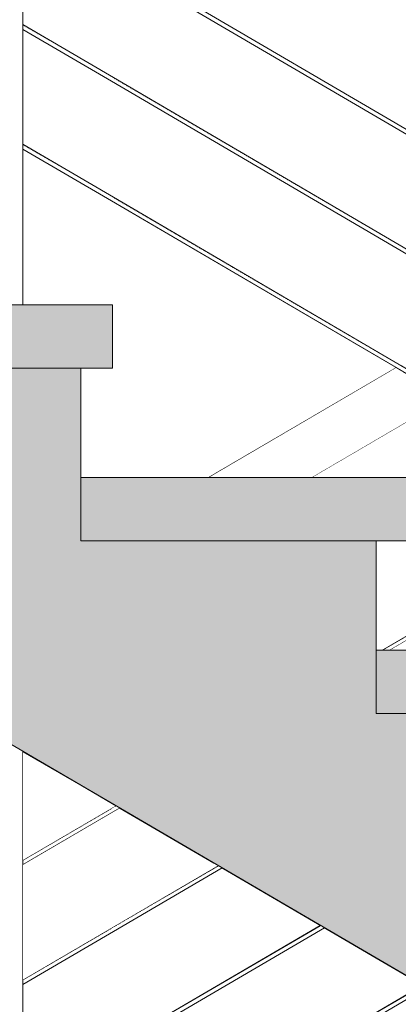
# Model space of a CAD drawing. Header units: millimetres. Extents: x -126680 to -83680, y 18016 to 39016.
# Tile 90 of 121: x -108397 to -108038, y 29304 to 30237. Entities that reach past the tile are written whole.
import ezdxf

# ---------------------------------------------------------------- set-up
doc = ezdxf.new("R2010")
doc.units = ezdxf.units.MM
doc.header["$MEASUREMENT"] = 0
doc.linetypes.add('Wipeout_Contour', pattern=[1000, 0, -1000])
doc.layers.add('Nowe_Konstrukcja - Schody', color=7, linetype='Continuous')
doc.layers.add('Nowe_Konstrukcja - Ściany zew', color=7, linetype='Continuous')
for name, color, linetype, lineweight, true_color in [('Nowe_Konstrukcja - Schody_Nr_pióra__101', 250, 'Continuous', 13, 0x333333), ('Nowe_Konstrukcja - Schody_Nr_pióra__116', 7, 'Continuous', 13, 0xcccccc), ('Nowe_Konstrukcja - Stropy_Nr_pióra__23', 7, 'Continuous', 13, 0x858585)]:
    doc.layers.add(name, color=color, linetype=linetype, lineweight=lineweight, true_color=true_color)
doc.layers.add('Nowe_Konstrukcja - Schody_Nr_pióra__3', color=7, linetype='Continuous', lineweight=13)
doc.layers.add('Nowe_Konstrukcja - Stropy_Nr_pióra__21', color=7, linetype='Continuous', lineweight=20)

msp = doc.modelspace()

# ---------------------------------------------------------------- wipeouts: each hides what was drawn before it
at = {"color": 254, "linetype": 'Wipeout_Contour', "lineweight": 0, "ltscale": 448679.348617}
msp.add_wipeout([(-108040.63, 29904.95), (-108214.75, 29803.19), (-108204.01, 29803.19), (-108037.9, 29900.27)], dxfattribs=at).dxf.layer = 'Nowe_Konstrukcja - Schody'
at = {"color": 254, "linetype": 'Wipeout_Contour', "lineweight": 0, "ltscale": 448135.262557}
msp.add_wipeout([(-108029.69, 29652.9), (-108052.53, 29639.55), (-108049.73, 29639.55), (-108028.98, 29651.68)], dxfattribs=at).dxf.layer = 'Nowe_Konstrukcja - Schody'
at = {"color": 254, "linetype": 'Wipeout_Contour', "lineweight": 0, "ltscale": 449037.029284}
msp.add_wipeout([(-108443.98, 28657.74), (-108393.98, 28657.74), (-108393.98, 29543.69), (-108443.98, 29572.91)], dxfattribs=at).dxf.layer = 'Nowe_Konstrukcja - Schody'
at = {"color": 254, "linetype": 'Wipeout_Contour', "lineweight": 0, "ltscale": 448197.085255}
msp.add_wipeout([(-108309.69, 29149.26), (-108308.98, 29148.04), (-108028.98, 29311.68), (-108029.69, 29312.9)], dxfattribs=at).dxf.layer = 'Nowe_Konstrukcja - Schody'
at = {"color": 254, "linetype": 'Wipeout_Contour', "lineweight": 0, "ltscale": 449059.57242}
msp.add_wipeout([(-108393.98, 30232.15), (-107939.25, 29966.4), (-107846.25, 30020.75), (-108393.98, 30340.85)], dxfattribs=at).dxf.layer = 'Nowe_Konstrukcja - Ściany zew'

# ---------------------------------------------------------------- next in the draw order: wipeouts: each hides what was drawn before it
at = {"color": 254, "linetype": 'Wipeout_Contour', "lineweight": 0, "ltscale": 448643.818686}
msp.add_wipeout([(-108037.9, 29900.27), (-108204.01, 29803.19), (-108187.94, 29803.19), (-108033.81, 29893.27)], dxfattribs=at).dxf.layer = 'Nowe_Konstrukcja - Schody'
at = {"color": 254, "linetype": 'Wipeout_Contour', "lineweight": 0, "ltscale": 448127.839917}
msp.add_wipeout([(-108028.98, 29651.68), (-108049.73, 29639.55), (-108046.92, 29639.55), (-108028.27, 29650.46)], dxfattribs=at).dxf.layer = 'Nowe_Konstrukcja - Schody'
at = {"color": 254, "linetype": 'Wipeout_Contour', "lineweight": 0, "ltscale": 448193.055745}
msp.add_wipeout([(-108308.98, 29148.04), (-108308.27, 29146.82), (-108028.27, 29310.46), (-108028.98, 29311.68)], dxfattribs=at).dxf.layer = 'Nowe_Konstrukcja - Schody'

# ---------------------------------------------------------------- next in the draw order: wipeouts: each hides what was drawn before it
at = {"color": 254, "linetype": 'Wipeout_Contour', "lineweight": 0, "ltscale": 448597.387495}
msp.add_wipeout([(-108033.81, 29893.27), (-108187.94, 29803.19), (-108168.98, 29803.19), (-108028.98, 29885.01)], dxfattribs=at).dxf.layer = 'Nowe_Konstrukcja - Schody'
at = {"color": 254, "linetype": 'Wipeout_Contour', "lineweight": 0, "ltscale": 448122.551693}
msp.add_wipeout([(-108028.27, 29650.46), (-108046.92, 29639.55), (-108045.76, 29639.55), (-108027.97, 29649.95)], dxfattribs=at).dxf.layer = 'Nowe_Konstrukcja - Schody'
at = {"color": 254, "linetype": 'Wipeout_Contour', "lineweight": 0, "ltscale": 448190.206463}
msp.add_wipeout([(-108308.27, 29146.82), (-108307.97, 29146.31), (-108027.97, 29309.95), (-108028.27, 29310.46)], dxfattribs=at).dxf.layer = 'Nowe_Konstrukcja - Schody'

# ---------------------------------------------------------------- next in the draw order: wipeouts: each hides what was drawn before it
at = {"color": 254, "linetype": 'Wipeout_Contour', "lineweight": 0, "ltscale": 448547.124075}
msp.add_wipeout([(-108028.98, 29885.01), (-108168.98, 29803.19), (-108150.02, 29803.19), (-108024.15, 29876.75)], dxfattribs=at).dxf.layer = 'Nowe_Konstrukcja - Schody'
at = {"color": 254, "linetype": 'Wipeout_Contour', "lineweight": 0, "ltscale": 448140.479122}
msp.add_wipeout([(-108029.99, 29653.4), (-108053.69, 29639.55), (-108052.53, 29639.55), (-108029.69, 29652.9)], dxfattribs=at).dxf.layer = 'Nowe_Konstrukcja - Schody'
at = {"color": 254, "linetype": 'Wipeout_Contour', "lineweight": 0, "ltscale": 448199.93456}
msp.add_wipeout([(-108309.99, 29149.77), (-108309.69, 29149.26), (-108029.69, 29312.9), (-108029.99, 29313.4)], dxfattribs=at).dxf.layer = 'Nowe_Konstrukcja - Schody'

# ---------------------------------------------------------------- next in the draw order: linework, layer by layer
at = {"layer": 'Nowe_Konstrukcja - Schody_Nr_pióra__101', "color": 250, "linetype": 'Continuous', "lineweight": 13, "true_color": 0x333333}
for p, q in [((-108053.69, 29639.55), (-108029.99, 29653.4)), ((-108045.76, 29639.55), (-108027.97, 29649.95))]:
    msp.add_line(p, q, dxfattribs=at)
at = {"layer": 'Nowe_Konstrukcja - Schody_Nr_pióra__3', "color": 7, "linetype": 'Continuous', "lineweight": 13}
msp.add_line((-107932.92, 29274.24), (-108058.98, 29347.9), dxfattribs=at)

# ---------------------------------------------------------------- next in the draw order: wipeouts: each hides what was drawn before it
at = {"color": 254, "linetype": 'Wipeout_Contour', "lineweight": 0, "ltscale": 448500.678795}
msp.add_wipeout([(-108024.15, 29876.75), (-108150.02, 29803.19), (-108133.94, 29803.19), (-108020.06, 29869.75)], dxfattribs=at).dxf.layer = 'Nowe_Konstrukcja - Schody'
at = {"color": 254, "linetype": 'Wipeout_Contour', "lineweight": 0, "ltscale": 448447.530097}
msp.add_wipeout([(-108111.35, 29378.51), (-108309.69, 29262.59), (-108308.98, 29261.37), (-108109.95, 29377.69)], dxfattribs=at).dxf.layer = 'Nowe_Konstrukcja - Schody'

# ---------------------------------------------------------------- next in the draw order: wipeouts: each hides what was drawn before it
at = {"color": 254, "linetype": 'Wipeout_Contour', "lineweight": 0, "ltscale": 448465.118496}
msp.add_wipeout([(-108020.06, 29869.75), (-108133.94, 29803.19), (-108123.2, 29803.19), (-108017.33, 29865.07)], dxfattribs=at).dxf.layer = 'Nowe_Konstrukcja - Schody'
at = {"color": 254, "linetype": 'Wipeout_Contour', "lineweight": 0, "ltscale": 448442.381191}
msp.add_wipeout([(-108109.95, 29377.69), (-108308.98, 29261.37), (-108308.27, 29260.15), (-108108.55, 29376.87)], dxfattribs=at).dxf.layer = 'Nowe_Konstrukcja - Schody'

# ---------------------------------------------------------------- next in the draw order: wipeouts: each hides what was drawn before it
at = {"color": 254, "linetype": 'Wipeout_Contour', "lineweight": 0, "ltscale": 448445.853068}
msp.add_wipeout([(-108123.2, 29803.19), (-108119.43, 29803.19), (-108016.37, 29863.43), (-108017.33, 29865.07)], dxfattribs=at).dxf.layer = 'Nowe_Konstrukcja - Schody'
at = {"color": 254, "linetype": 'Wipeout_Contour', "lineweight": 0, "ltscale": 448438.741775}
msp.add_wipeout([(-108108.55, 29376.87), (-108308.27, 29260.15), (-108307.97, 29259.65), (-108107.97, 29376.53)], dxfattribs=at).dxf.layer = 'Nowe_Konstrukcja - Schody'

# ---------------------------------------------------------------- next in the draw order: wipeouts: each hides what was drawn before it
at = {"color": 254, "linetype": 'Wipeout_Contour', "lineweight": 0, "ltscale": 448698.566476}
msp.add_wipeout([(-108218.53, 29803.19), (-108214.75, 29803.19), (-108040.63, 29904.95), (-108041.59, 29906.59)], dxfattribs=at).dxf.layer = 'Nowe_Konstrukcja - Schody'
at = {"color": 254, "linetype": 'Wipeout_Contour', "lineweight": 0, "ltscale": 448451.172315}
msp.add_wipeout([(-108111.93, 29378.85), (-108309.99, 29263.1), (-108309.69, 29262.59), (-108111.35, 29378.51)], dxfattribs=at).dxf.layer = 'Nowe_Konstrukcja - Schody'

# ---------------------------------------------------------------- next in the draw order: linework, layer by layer
at = {"layer": 'Nowe_Konstrukcja - Schody_Nr_pióra__101', "color": 250, "linetype": 'Continuous', "lineweight": 13, "true_color": 0x333333}
for p, q in [((-108119.43, 29803.19), (-108016.37, 29863.43)), ((-108309.99, 29149.77), (-108029.99, 29313.4)), ((-108307.97, 29146.31), (-108027.97, 29309.95))]:
    msp.add_line(p, q, dxfattribs=at)

# ---------------------------------------------------------------- next in the draw order: wipeouts: each hides what was drawn before it
at = {"color": 254, "linetype": 'Wipeout_Contour', "lineweight": 0, "ltscale": 448398.100985}
msp.add_wipeout([(-108038.29, 29906.32), (-108040.63, 29904.95), (-108037.9, 29900.27), (-108032.92, 29903.18)], dxfattribs=at).dxf.layer = 'Nowe_Konstrukcja - Schody'
at = {"color": 254, "linetype": 'Wipeout_Contour', "lineweight": 0, "ltscale": 449026.318603}
msp.add_wipeout([(-108393.98, 29326.67), (-108393.98, 29325.03), (-108308.98, 29374.71), (-108309.69, 29375.93)], dxfattribs=at).dxf.layer = 'Nowe_Konstrukcja - Schody'

# ---------------------------------------------------------------- next in the draw order: wipeouts: each hides what was drawn before it
at = {"color": 254, "linetype": 'Wipeout_Contour', "lineweight": 0, "ltscale": 448411.522092}
msp.add_wipeout([(-108041.59, 29906.59), (-108040.63, 29904.95), (-108038.29, 29906.32), (-108040.18, 29907.42)], dxfattribs=at).dxf.layer = 'Nowe_Konstrukcja - Schody'
at = {"color": 254, "linetype": 'Wipeout_Contour', "lineweight": 0, "ltscale": 449023.446536}
msp.add_wipeout([(-108393.98, 29325.03), (-108393.98, 29323.39), (-108308.27, 29373.49), (-108308.98, 29374.71)], dxfattribs=at).dxf.layer = 'Nowe_Konstrukcja - Schody'

# ---------------------------------------------------------------- next in the draw order: linework, layer by layer
at = {"layer": 'Nowe_Konstrukcja - Schody_Nr_pióra__101', "color": 250, "linetype": 'Continuous', "lineweight": 13, "true_color": 0x333333}
for p, q in [((-108218.53, 29803.19), (-108041.59, 29906.59)), ((-108041.59, 29906.59), (-108040.18, 29907.42))]:
    msp.add_line(p, q, dxfattribs=at)

# ---------------------------------------------------------------- next in the draw order: wipeouts: each hides what was drawn before it
at = {"color": 254, "linetype": 'Wipeout_Contour', "lineweight": 0, "ltscale": 449021.419145}
msp.add_wipeout([(-108393.98, 29323.39), (-108393.98, 29322.71), (-108307.97, 29372.98), (-108308.27, 29373.49)], dxfattribs=at).dxf.layer = 'Nowe_Konstrukcja - Schody'

# ---------------------------------------------------------------- next in the draw order: wipeouts: each hides what was drawn before it
at = {"color": 254, "linetype": 'Wipeout_Contour', "lineweight": 0, "ltscale": 449028.353007}
msp.add_wipeout([(-108393.98, 29327.35), (-108393.98, 29326.67), (-108309.69, 29375.93), (-108309.99, 29376.43)], dxfattribs=at).dxf.layer = 'Nowe_Konstrukcja - Schody'
at = {"color": 254, "linetype": 'Wipeout_Contour', "lineweight": 0, "ltscale": 898803.124998}
msp.add_wipeout([(-108393.98, 30114.19), (-108393.98, 29966.83), (-108308.98, 29966.83), (-108308.98, 29906.83), (-108338.98, 29906.83), (-108338.98, 29803.19), (-108218.53, 29803.19), (-108040.18, 29907.42)], dxfattribs=at).dxf.layer = 'Nowe_Konstrukcja - Ściany zew'

# ---------------------------------------------------------------- next in the draw order: wipeouts: each hides what was drawn before it
at = {"color": 254, "linetype": 'Wipeout_Contour', "lineweight": 0, "ltscale": 448723.618672}
msp.add_wipeout([(-108208.31, 29435.18), (-108309.69, 29375.93), (-108308.98, 29374.71), (-108206.91, 29434.36)], dxfattribs=at).dxf.layer = 'Nowe_Konstrukcja - Schody'
at = {"color": 254, "linetype": 'Wipeout_Contour', "lineweight": 0, "ltscale": 449155.182739}
msp.add_wipeout([(-108393.98, 30118.82), (-108036.22, 29909.74), (-107943.22, 29964.09), (-108393.98, 30227.52)], dxfattribs=at).dxf.layer = 'Nowe_Konstrukcja - Ściany zew'
at = {"color": 254, "linetype": 'Wipeout_Contour', "lineweight": 0, "ltscale": 560282.147922}
msp.add_wipeout([(-107990.63, 29878.46), (-108119.43, 29803.19), (-108028.98, 29803.19), (-108028.98, 29767.33), (-107914.72, 29834.1)], dxfattribs=at).dxf.layer = 'Nowe_Konstrukcja - Ściany zew'

# ---------------------------------------------------------------- next in the draw order: linework, layer by layer
at = {"layer": 'Nowe_Konstrukcja - Schody_Nr_pióra__3', "color": 7, "linetype": 'Continuous', "lineweight": 13}
msp.add_line((-108338.98, 29803.19), (-108338.98, 29906.83), dxfattribs=at)

# ---------------------------------------------------------------- next in the draw order: wipeouts: each hides what was drawn before it
at = {"color": 254, "linetype": 'Wipeout_Contour', "lineweight": 0, "ltscale": 448718.467642}
msp.add_wipeout([(-108206.91, 29434.36), (-108308.98, 29374.71), (-108308.27, 29373.49), (-108205.51, 29433.54)], dxfattribs=at).dxf.layer = 'Nowe_Konstrukcja - Schody'
at = {"color": 254, "linetype": 'Wipeout_Contour', "lineweight": 0, "ltscale": 784274.418946}
msp.add_wipeout([(-108393.98, 30685.49), (-107747.97, 30307.95), (-107551.4, 30193.07), (-107493.98, 30226.63), (-107493.98, 30268.21), (-107749.99, 30417.83), (-108393.98, 30794.19)], dxfattribs=at).dxf.layer = 'Nowe_Konstrukcja - Ściany zew'
at = {"color": 254, "linetype": 'Wipeout_Contour', "lineweight": 0, "ltscale": 784086.551274}
msp.add_wipeout([(-108058.98, 29743.19), (-108058.98, 29639.55), (-108053.69, 29639.55), (-107817.76, 29777.43), (-107910.76, 29831.78), (-108028.98, 29762.69), (-108028.98, 29743.19)], dxfattribs=at).dxf.layer = 'Nowe_Konstrukcja - Ściany zew'

# ---------------------------------------------------------------- next in the draw order: linework, layer by layer
at = {"layer": 'Nowe_Konstrukcja - Schody_Nr_pióra__3', "color": 7, "linetype": 'Continuous', "lineweight": 13}
for p, q in [((-108338.98, 29803.19), (-108028.98, 29803.19)), ((-108058.98, 29639.55), (-108058.98, 29743.19))]:
    msp.add_line(p, q, dxfattribs=at)

# ---------------------------------------------------------------- next in the draw order: wipeouts: each hides what was drawn before it
at = {"color": 254, "linetype": 'Wipeout_Contour', "lineweight": 0, "ltscale": 448714.828062}
msp.add_wipeout([(-108205.51, 29433.54), (-108308.27, 29373.49), (-108307.97, 29372.98), (-108204.93, 29433.2)], dxfattribs=at).dxf.layer = 'Nowe_Konstrukcja - Schody'
at = {"color": 254, "linetype": 'Wipeout_Contour', "lineweight": 0, "ltscale": 560705.293181}
msp.add_wipeout([(-108393.98, 30680.85), (-108393.98, 30572.15), (-107648.36, 30136.4), (-107555.37, 30190.75), (-107749.99, 30304.5)], dxfattribs=at).dxf.layer = 'Nowe_Konstrukcja - Ściany zew'
at = {"color": 254, "linetype": 'Wipeout_Contour', "lineweight": 0, "ltscale": 447491.146921}
msp.add_wipeout([(-108045.76, 29639.55), (-107859.76, 29639.55), (-107720.8, 29720.77), (-107813.8, 29775.12)], dxfattribs=at).dxf.layer = 'Nowe_Konstrukcja - Ściany zew'

# ---------------------------------------------------------------- next in the draw order: hatches: boundary and pattern name
at = {"layer": 'Nowe_Konstrukcja - Schody_Nr_pióra__116', "linetype": 'Continuous', "lineweight": 13, "true_color": 0xcccccc}
for points in [[(-108338.98, 29743.19), (-108028.98, 29743.19), (-108028.98, 29803.19), (-108338.98, 29803.19)], [(-108058.98, 29579.55), (-107748.98, 29579.55), (-107748.98, 29639.55), (-108058.98, 29639.55)]]:
    msp.add_hatch(color=254, dxfattribs=at).paths.add_polyline_path(points)

# ---------------------------------------------------------------- next in the draw order: linework, layer by layer
at = {"layer": 'Nowe_Konstrukcja - Schody_Nr_pióra__3', "color": 7, "linetype": 'Continuous', "lineweight": 13}
for p, q in [((-108058.98, 29743.19), (-108028.98, 29743.19)), ((-108058.98, 29639.55), (-107748.98, 29639.55))]:
    msp.add_line(p, q, dxfattribs=at)

# ---------------------------------------------------------------- next in the draw order: wipeouts: each hides what was drawn before it
at = {"color": 254, "linetype": 'Wipeout_Contour', "lineweight": 0, "ltscale": 448727.263749}
msp.add_wipeout([(-108208.89, 29435.52), (-108309.99, 29376.43), (-108309.69, 29375.93), (-108208.31, 29435.18)], dxfattribs=at).dxf.layer = 'Nowe_Konstrukcja - Schody'
at = {"color": 254, "linetype": 'Wipeout_Contour', "lineweight": 0, "ltscale": 448869.3017}
msp.add_wipeout([(-108393.98, 30458.82), (-107745.33, 30079.74), (-107652.33, 30134.09), (-108393.98, 30567.52)], dxfattribs=at).dxf.layer = 'Nowe_Konstrukcja - Ściany zew'

# ---------------------------------------------------------------- next in the draw order: linework, layer by layer
at = {"layer": 'Nowe_Konstrukcja - Schody_Nr_pióra__101', "color": 250, "linetype": 'Continuous', "lineweight": 13, "true_color": 0x333333}
for p, q in [((-108393.98, 29327.35), (-108309.99, 29376.43)), ((-108393.98, 29322.71), (-108307.97, 29372.98)), ((-108309.99, 29263.1), (-108111.93, 29378.85)), ((-108307.97, 29259.65), (-108107.97, 29376.53))]:
    msp.add_line(p, q, dxfattribs=at)

# ---------------------------------------------------------------- next in the draw order: wipeouts: each hides what was drawn before it
at = {"color": 254, "linetype": 'Wipeout_Contour', "lineweight": 0, "ltscale": 449145.060242}
msp.add_wipeout([(-108393.98, 29440), (-108393.98, 29438.36), (-108308.98, 29488.04), (-108309.69, 29489.26)], dxfattribs=at).dxf.layer = 'Nowe_Konstrukcja - Schody'
at = {"color": 254, "linetype": 'Wipeout_Contour', "lineweight": 0, "ltscale": 448964.276888}
msp.add_wipeout([(-107749.29, 30077.42), (-108393.98, 30454.19), (-108393.98, 30345.49), (-107842.29, 30023.07)], dxfattribs=at).dxf.layer = 'Nowe_Konstrukcja - Ściany zew'

# ---------------------------------------------------------------- next in the draw order: wipeouts: each hides what was drawn before it
at = {"color": 254, "linetype": 'Wipeout_Contour', "lineweight": 0, "ltscale": 450458.095091}
msp.add_wipeout([(-108443.98, 30931.11), (-108443.98, 29966.83), (-108393.98, 29966.83), (-108393.98, 30931.11)], dxfattribs=at).dxf.layer = 'Nowe_Konstrukcja - Schody'
at = {"color": 254, "linetype": 'Wipeout_Contour', "lineweight": 0, "ltscale": 448994.055131}
msp.add_wipeout([(-108029.99, 29901.46), (-108029.69, 29901.97), (-108309.69, 30065.61), (-108309.99, 30065.1)], dxfattribs=at).dxf.layer = 'Nowe_Konstrukcja - Schody'
at = {"color": 254, "linetype": 'Wipeout_Contour', "lineweight": 0, "ltscale": 449142.183163}
msp.add_wipeout([(-108393.98, 29438.36), (-108393.98, 29436.73), (-108308.27, 29486.82), (-108308.98, 29488.04)], dxfattribs=at).dxf.layer = 'Nowe_Konstrukcja - Schody'

# ---------------------------------------------------------------- next in the draw order: wipeouts: each hides what was drawn before it
at = {"color": 254, "linetype": 'Wipeout_Contour', "lineweight": 0, "ltscale": 448991.586828}
msp.add_wipeout([(-108028.98, 29903.19), (-108028.27, 29904.41), (-108308.27, 30068.05), (-108308.98, 30066.83)], dxfattribs=at).dxf.layer = 'Nowe_Konstrukcja - Schody'
at = {"color": 254, "linetype": 'Wipeout_Contour', "lineweight": 0, "ltscale": 449140.152223}
msp.add_wipeout([(-108393.98, 29436.73), (-108393.98, 29436.05), (-108307.97, 29486.31), (-108308.27, 29486.82)], dxfattribs=at).dxf.layer = 'Nowe_Konstrukcja - Schody'

# ---------------------------------------------------------------- next in the draw order: linework, layer by layer
at = {"layer": 'Nowe_Konstrukcja - Schody_Nr_pióra__101', "color": 250, "linetype": 'Continuous', "lineweight": 13, "true_color": 0x333333}
msp.add_line((-108307.97, 29372.98), (-108204.93, 29433.2), dxfattribs=at)

# ---------------------------------------------------------------- next in the draw order: wipeouts: each hides what was drawn before it
at = {"color": 254, "linetype": 'Wipeout_Contour', "lineweight": 0, "ltscale": 448990.564462}
msp.add_wipeout([(-108028.27, 29904.41), (-108027.97, 29904.92), (-108307.97, 30068.55), (-108308.27, 30068.05)], dxfattribs=at).dxf.layer = 'Nowe_Konstrukcja - Schody'
at = {"color": 254, "linetype": 'Wipeout_Contour', "lineweight": 0, "ltscale": 449147.098184}
msp.add_wipeout([(-108393.98, 29440.68), (-108393.98, 29440), (-108309.69, 29489.26), (-108309.99, 29489.77)], dxfattribs=at).dxf.layer = 'Nowe_Konstrukcja - Schody'

# ---------------------------------------------------------------- next in the draw order: hatches: boundary and pattern name
at = {"layer": 'Nowe_Konstrukcja - Schody_Nr_pióra__116', "linetype": 'Continuous', "lineweight": 13, "true_color": 0xcccccc}
msp.add_hatch(color=254, dxfattribs=at).paths.add_polyline_path([(-108618.98, 29906.83), (-108308.98, 29906.83), (-108308.98, 29966.83), (-108618.98, 29966.83)])

# ---------------------------------------------------------------- next in the draw order: linework, layer by layer
at = {"layer": 'Nowe_Konstrukcja - Schody_Nr_pióra__101', "color": 250, "linetype": 'Continuous', "lineweight": 13, "true_color": 0x333333}
for p, q in [((-108393.98, 28657.74), (-108393.98, 29543.68)), ((-108309.99, 29376.43), (-108208.89, 29435.52))]:
    msp.add_line(p, q, dxfattribs=at)
at = {"layer": 'Nowe_Konstrukcja - Schody_Nr_pióra__3', "color": 7, "linetype": 'Continuous', "lineweight": 13}
for p, q in [((-108618.98, 29966.83), (-108308.98, 29966.83)), ((-108308.98, 29906.83), (-108308.98, 29966.83)), ((-108338.98, 29906.83), (-108308.98, 29906.83))]:
    msp.add_line(p, q, dxfattribs=at)

# ---------------------------------------------------------------- next in the draw order: wipeouts: each hides what was drawn before it
at = {"color": 254, "linetype": 'Wipeout_Contour', "lineweight": 0, "ltscale": 449809.578777}
msp.add_wipeout([(-108309.69, 30065.61), (-108393.98, 30114.87), (-108393.98, 30114.19), (-108309.99, 30065.1)], dxfattribs=at).dxf.layer = 'Nowe_Konstrukcja - Schody'
at = {"color": 254, "linetype": 'Wipeout_Contour', "lineweight": 0, "ltscale": 448999.856458}
msp.add_wipeout([(-108305.27, 29491.84), (-108309.69, 29489.26), (-108308.98, 29488.04), (-108303.87, 29491.02)], dxfattribs=at).dxf.layer = 'Nowe_Konstrukcja - Schody'

# ---------------------------------------------------------------- next in the draw order: wipeouts: each hides what was drawn before it
at = {"color": 254, "linetype": 'Wipeout_Contour', "lineweight": 0, "ltscale": 449809.837575}
msp.add_wipeout([(-108308.27, 30068.05), (-108393.98, 30118.14), (-108393.98, 30116.5), (-108308.98, 30066.83)], dxfattribs=at).dxf.layer = 'Nowe_Konstrukcja - Schody'
at = {"color": 254, "linetype": 'Wipeout_Contour', "lineweight": 0, "ltscale": 448994.712623}
msp.add_wipeout([(-108303.87, 29491.02), (-108308.98, 29488.04), (-108308.27, 29486.82), (-108302.47, 29490.21)], dxfattribs=at).dxf.layer = 'Nowe_Konstrukcja - Schody'

# ---------------------------------------------------------------- next in the draw order: wipeouts: each hides what was drawn before it
at = {"color": 254, "linetype": 'Wipeout_Contour', "lineweight": 0, "ltscale": 449809.953238}
msp.add_wipeout([(-108307.97, 30068.55), (-108393.98, 30118.82), (-108393.98, 30118.14), (-108308.27, 30068.05)], dxfattribs=at).dxf.layer = 'Nowe_Konstrukcja - Schody'
at = {"color": 254, "linetype": 'Wipeout_Contour', "lineweight": 0, "ltscale": 448991.113734}
msp.add_wipeout([(-108302.47, 29490.21), (-108308.27, 29486.82), (-108307.97, 29486.31), (-108301.89, 29489.87)], dxfattribs=at).dxf.layer = 'Nowe_Konstrukcja - Schody'

# ---------------------------------------------------------------- next in the draw order: wipeouts: each hides what was drawn before it
at = {"color": 254, "linetype": 'Wipeout_Contour', "lineweight": 0, "ltscale": 449115.360617}
msp.add_wipeout([(-108029.99, 30014.8), (-108029.69, 30015.3), (-108309.69, 30178.94), (-108309.99, 30178.43)], dxfattribs=at).dxf.layer = 'Nowe_Konstrukcja - Schody'
at = {"color": 254, "linetype": 'Wipeout_Contour', "lineweight": 0, "ltscale": 449003.543239}
msp.add_wipeout([(-108305.86, 29492.18), (-108309.99, 29489.77), (-108309.69, 29489.26), (-108305.27, 29491.84)], dxfattribs=at).dxf.layer = 'Nowe_Konstrukcja - Schody'

# ---------------------------------------------------------------- next in the draw order: linework, layer by layer
at = {"layer": 'Nowe_Konstrukcja - Schody_Nr_pióra__101', "color": 250, "linetype": 'Continuous', "lineweight": 13, "true_color": 0x333333}
for p, q in [((-108393.98, 29440.68), (-108309.99, 29489.77)), ((-108393.98, 29436.05), (-108307.97, 29486.31)), ((-108309.99, 29489.77), (-108305.86, 29492.18)), ((-108307.97, 29486.31), (-108301.89, 29489.87))]:
    msp.add_line(p, q, dxfattribs=at)

# ---------------------------------------------------------------- next in the draw order: wipeouts: each hides what was drawn before it
at = {"color": 254, "linetype": 'Wipeout_Contour', "lineweight": 0, "ltscale": 449112.901396}
msp.add_wipeout([(-108028.98, 30016.52), (-108028.27, 30017.75), (-108308.27, 30181.38), (-108308.98, 30180.16)], dxfattribs=at).dxf.layer = 'Nowe_Konstrukcja - Schody'

# ---------------------------------------------------------------- next in the draw order: wipeouts: each hides what was drawn before it
at = {"color": 254, "linetype": 'Wipeout_Contour', "lineweight": 0, "ltscale": 449111.882792}
msp.add_wipeout([(-108028.27, 30017.75), (-108027.97, 30018.25), (-108307.97, 30181.89), (-108308.27, 30181.38)], dxfattribs=at).dxf.layer = 'Nowe_Konstrukcja - Schody'
at = {"color": 254, "linetype": 'Wipeout_Contour', "lineweight": 0, "ltscale": 448996.850338}
msp.add_wipeout([(-108301.89, 29489.87), (-108393.98, 29436.05), (-108393.98, 29327.35), (-108208.89, 29435.52)], dxfattribs=at).dxf.layer = 'Nowe_Konstrukcja - Ściany zew'

# ---------------------------------------------------------------- next in the draw order: linework, layer by layer
at = {"layer": 'Nowe_Konstrukcja - Schody_Nr_pióra__101', "color": 250, "linetype": 'Continuous', "lineweight": 13, "true_color": 0x333333}
for p, q in [((-108307.97, 30068.55), (-108393.98, 30118.82)), ((-108309.99, 30065.1), (-108393.98, 30114.19)), ((-108029.99, 29901.46), (-108309.99, 30065.1)), ((-108027.97, 29904.92), (-108307.97, 30068.55))]:
    msp.add_line(p, q, dxfattribs=at)
at = {"layer": 'Nowe_Konstrukcja - Schody_Nr_pióra__3', "color": 7, "linetype": 'Continuous', "lineweight": 13}
msp.add_line((-108058.98, 29347.9), (-108212.92, 29437.87), dxfattribs=at)

# ---------------------------------------------------------------- next in the draw order: wipeouts: each hides what was drawn before it
at = {"color": 254, "linetype": 'Wipeout_Contour', "lineweight": 0, "ltscale": 449931.093423}
msp.add_wipeout([(-108309.69, 30178.94), (-108393.98, 30228.2), (-108393.98, 30227.52), (-108309.99, 30178.43)], dxfattribs=at).dxf.layer = 'Nowe_Konstrukcja - Schody'
at = {"color": 254, "linetype": 'Wipeout_Contour', "lineweight": 0, "ltscale": 336918.061787}
msp.add_wipeout([(-108393.98, 29440.68), (-108305.86, 29492.18), (-108393.98, 29543.69)], dxfattribs=at).dxf.layer = 'Nowe_Konstrukcja - Ściany zew'

# ---------------------------------------------------------------- next in the draw order: linework, layer by layer
at = {"layer": 'Nowe_Konstrukcja - Schody_Nr_pióra__3', "color": 7, "linetype": 'Continuous', "lineweight": 13}
for p, q in [((-108338.98, 29511.54), (-108492.92, 29601.51)), ((-108212.92, 29437.87), (-108338.98, 29511.54))]:
    msp.add_line(p, q, dxfattribs=at)
at = {"layer": 'Nowe_Konstrukcja - Stropy_Nr_pióra__21', "color": 7, "linetype": 'Continuous', "lineweight": 20, "flags": 128}
msp.add_lwpolyline([(-107468.98, 29192.28), (-107468.98, 29312.28), (-107498.98, 29312.28), (-107498.98, 29415.92), (-107778.98, 29415.92), (-107778.98, 29475.92), (-107778.98, 29579.55), (-108058.98, 29579.55), (-108058.98, 29639.55), (-108058.98, 29743.19), (-108338.98, 29743.19), (-108338.98, 29906.83), (-108618.98, 29906.83)], dxfattribs=at)

# ---------------------------------------------------------------- next in the draw order: wipeouts: each hides what was drawn before it
at = {"color": 254, "linetype": 'Wipeout_Contour', "lineweight": 0, "ltscale": 449931.361985}
msp.add_wipeout([(-108308.27, 30181.38), (-108393.98, 30231.47), (-108393.98, 30229.84), (-108308.98, 30180.16)], dxfattribs=at).dxf.layer = 'Nowe_Konstrukcja - Schody'

# ---------------------------------------------------------------- next in the draw order: wipeouts: each hides what was drawn before it
at = {"color": 254, "linetype": 'Wipeout_Contour', "lineweight": 0, "ltscale": 449931.481687}
msp.add_wipeout([(-108307.97, 30181.89), (-108393.98, 30232.15), (-108393.98, 30231.47), (-108308.27, 30181.38)], dxfattribs=at).dxf.layer = 'Nowe_Konstrukcja - Schody'

# ---------------------------------------------------------------- next in the draw order: linework, layer by layer
at = {"layer": 'Nowe_Konstrukcja - Schody_Nr_pióra__101', "color": 250, "linetype": 'Continuous', "lineweight": 13, "true_color": 0x333333}
msp.add_line((-108393.98, 29966.83), (-108393.98, 30931.11), dxfattribs=at)

# ---------------------------------------------------------------- next in the draw order: wipeouts: each hides what was drawn before it
at = {"color": 254, "linetype": 'Wipeout_Contour', "lineweight": 0, "ltscale": 449237.090815}
msp.add_wipeout([(-108029.99, 30128.13), (-108029.69, 30128.64), (-108309.69, 30292.27), (-108309.99, 30291.77)], dxfattribs=at).dxf.layer = 'Nowe_Konstrukcja - Schody'

# ---------------------------------------------------------------- next in the draw order: wipeouts: each hides what was drawn before it
at = {"color": 254, "linetype": 'Wipeout_Contour', "lineweight": 0, "ltscale": 449234.640674}
msp.add_wipeout([(-108028.98, 30129.86), (-108028.27, 30131.08), (-108308.27, 30294.72), (-108308.98, 30293.49)], dxfattribs=at).dxf.layer = 'Nowe_Konstrukcja - Schody'

# ---------------------------------------------------------------- next in the draw order: wipeouts: each hides what was drawn before it
at = {"color": 254, "linetype": 'Wipeout_Contour', "lineweight": 0, "ltscale": 449233.625831}
msp.add_wipeout([(-108028.27, 30131.08), (-108027.97, 30131.59), (-108307.97, 30295.22), (-108308.27, 30294.72)], dxfattribs=at).dxf.layer = 'Nowe_Konstrukcja - Schody'

# ---------------------------------------------------------------- next in the draw order: hatches: boundary and pattern name
at = {"layer": 'Nowe_Konstrukcja - Stropy_Nr_pióra__23', "linetype": 'Continuous', "lineweight": 13, "true_color": 0x858585}
h = msp.add_hatch(dxfattribs=at)
h.set_pattern_fill('Beton_zbrojony_0002', color=252, style=0, pattern_type=2)
h.set_pattern_definition([(45, (0, 0), (-91.92388, 91.92388), []), (45, (-45.96, 45.96), (-91.92388, 91.92388), [97.5, -32.5])])
h.paths.add_polyline_path([(-112149.51, 31052.28), (-112149.51, 30751.94), (-111909.51, 30751.94), (-111909.51, 30852.28), (-111868.98, 30852.28), (-110633.14, 30852.28), (-108038.51, 29335.94), (-107484.69, 29012.28), (-107468.98, 29012.28), (-107468.98, 28992.28), (-105849.51, 28992.28), (-105849.51, 28792.28), (-105609.51, 28792.28), (-105609.51, 28992.28), (-100413.86, 28992.28), (-95969.5, 28992.28), (-95969.5, 28792.46), (-95969.5, 28792.28), (-95829.51, 28792.28), (-95768.42, 28792.28), (-95709.51, 28792.28), (-95709.51, 29192.28), (-95709.51, 30212.28), (-95969.5, 30212.28), (-95969.5, 29192.28), (-100413.86, 29192.28), (-105729.51, 29192.28), (-107468.98, 29192.28), (-107468.98, 29312.28), (-107498.98, 29312.28), (-107498.98, 29415.92), (-107778.98, 29415.92), (-107778.98, 29475.92), (-107778.98, 29579.55), (-108058.98, 29579.55), (-108058.98, 29639.55), (-108058.98, 29743.19), (-108338.98, 29743.19), (-108338.98, 29906.83), (-108618.98, 29906.83), (-108618.98, 29966.83), (-108618.98, 30070.46), (-108723.67, 30070.46), (-108898.98, 30070.46), (-108898.98, 30130.46), (-108898.98, 30234.1), (-109178.98, 30234.1), (-109178.98, 30294.1), (-109178.98, 30397.73), (-109458.98, 30397.73), (-109458.98, 30457.73), (-109458.98, 30561.37), (-109738.98, 30561.37), (-109738.98, 30621.37), (-109738.98, 30725.01), (-110018.98, 30725.01), (-110018.98, 30785.01), (-110018.98, 30888.64), (-110298.98, 30888.64), (-110298.98, 31052.28), (-111909.51, 31052.28)])

# ---------------------------------------------------------------- next in the draw order: linework, layer by layer
at = {"layer": 'Nowe_Konstrukcja - Schody_Nr_pióra__101', "color": 250, "linetype": 'Continuous', "lineweight": 13, "true_color": 0x333333}
for p, q in [((-108029.99, 30128.13), (-108309.99, 30291.77)), ((-108027.97, 30131.59), (-108307.97, 30295.22)), ((-108307.97, 30181.89), (-108393.98, 30232.15)), ((-108309.99, 30178.43), (-108393.98, 30227.52)), ((-108029.99, 30014.8), (-108309.99, 30178.43)), ((-108027.97, 30018.25), (-108307.97, 30181.89))]:
    msp.add_line(p, q, dxfattribs=at)
at = {"layer": 'Nowe_Konstrukcja - Stropy_Nr_pióra__21', "color": 7, "linetype": 'Continuous', "lineweight": 20, "flags": 128}
msp.add_lwpolyline([(-111868.98, 30852.28), (-110633.14, 30852.28), (-108038.51, 29335.94), (-107484.69, 29012.28)], dxfattribs=at)

doc.saveas('drawing.dxf')
